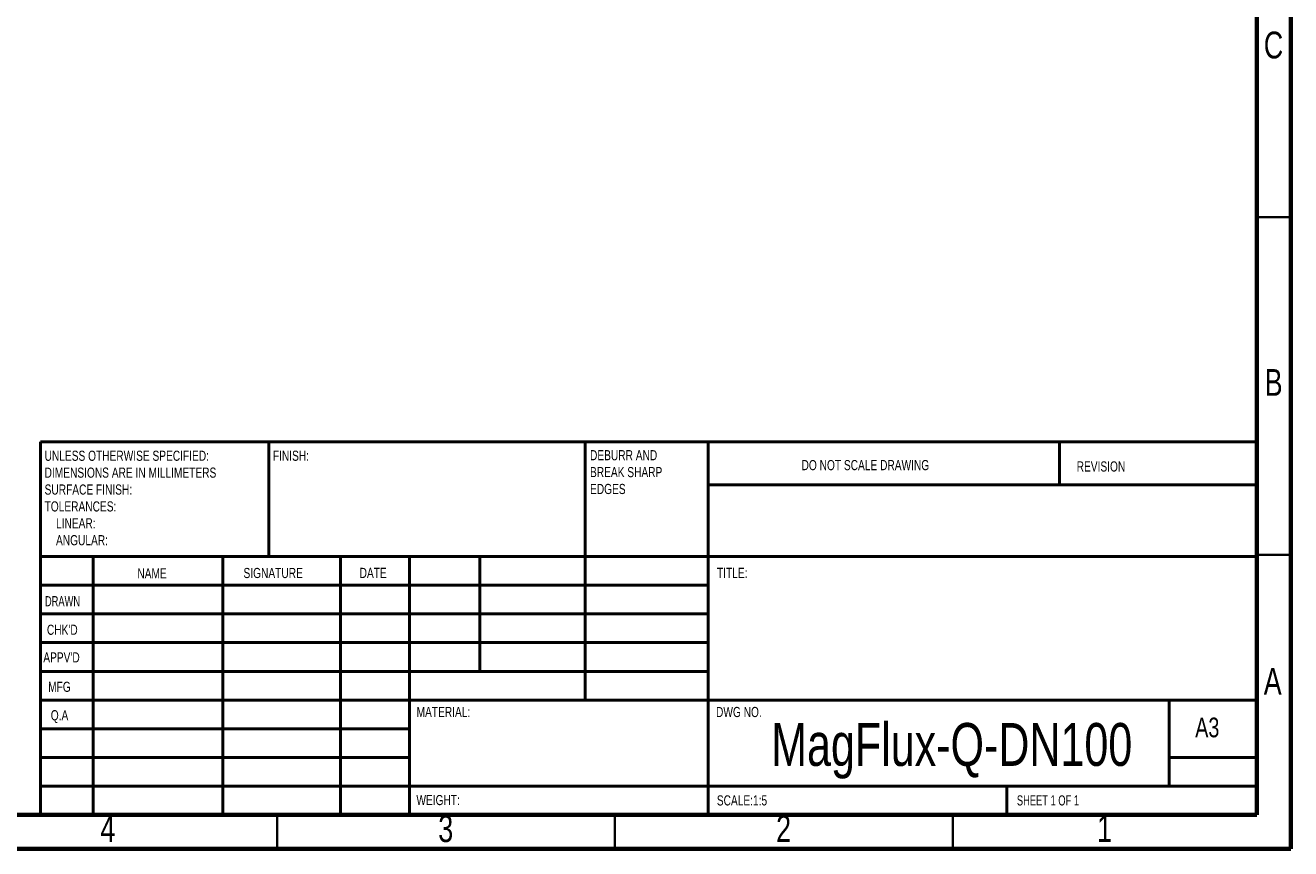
# Model space of a CAD drawing. Header units: millimetres. Extents: x 15 to 415, y 5 to 292.
# Tile 25 of 32: x 228 to 415, y 5 to 127. Entities that reach past the tile are written whole.
import ezdxf

# ---------------------------------------------------------------- set-up
doc = ezdxf.new("R2010")
doc.units = ezdxf.units.MM
doc.styles.add('SLDTEXTSTYLE0', font='TXT', dxfattribs={"width": 0.75})
doc.styles.add('SLDTEXTSTYLE1', font='TXT', dxfattribs={"width": 0.686449})
doc.styles.add('SLDTEXTSTYLE2', font='TXT', dxfattribs={"width": 0.6875})

# ---------------------------------------------------------------- blocks, each defined once
blk = doc.blocks.new('SW_NOTE_0')
at = {"color": 0, "linetype": 'Continuous', "lineweight": 0, "char_height": 1.5, "attachment_point": 1, "style": 'SLDTEXTSTYLE0'}
for s, insert in [('UNLESS OTHERWISE SPECIFIED:', (0, 1.93)), ('DIMENSIONS ARE IN MILLIMETERS', (0, -0.57)), ('SURFACE FINISH:', (0, -3.07)), ('TOLERANCES:', (0, -5.57)), ('LINEAR:', (1.69, -8.07)), ('ANGULAR:', (1.69, -10.57))]:
    blk.add_mtext(s, dxfattribs=dict(at, insert=insert))
blk = doc.blocks.new('SW_NOTE_1')
at = {"color": 0, "linetype": 'Continuous', "lineweight": 0, "char_height": 1.5, "attachment_point": 1, "style": 'SLDTEXTSTYLE0'}
for s, insert in [('DEBURR AND', (0, 1.93)), ('BREAK SHARP', (0, -0.57)), ('EDGES', (0, -3.07))]:
    blk.add_mtext(s, dxfattribs=dict(at, insert=insert))

msp = doc.modelspace()

# ---------------------------------------------------------------- linework, layer by layer
at = {"color": 7, "linetype": 'Continuous', "lineweight": 70}
for p, q in [((415, 292), (415, 5)), ((410, 287), (410, 10)), ((410, 10), (20, 10)), ((415, 5), (15, 5))]:
    msp.add_line(p, q, dxfattribs=at)
at = {"color": 7, "linetype": 'Continuous', "lineweight": 35}
for p, q in [((410, 98.5), (415, 98.5)), ((410, 48.5), (415, 48.5)), ((265, 10), (265, 5)), ((315, 10), (315, 5)), ((365, 10), (365, 5))]:
    msp.add_line(p, q, dxfattribs=at)
at = {"color": 7, "linetype": 'Continuous', "lineweight": 50}
for p, q in [((230, 65.25), (410, 65.25)), ((230, 65.25), (230, 10)), ((263.8, 48.25), (263.8, 65.25)), ((310.6, 65.25), (310.6, 27)), ((328.8, 65.25), (328.8, 10)), ((380.8, 58.875), (380.8, 65.25)), ((410, 58.875), (328.8, 58.875)), ((410, 48.25), (230, 48.25)), ((237.8, 48.25), (237.8, 10)), ((256.991, 48.25), (256.991, 10)), ((274.3989, 48.25), (274.3989, 10)), ((284.6, 10), (284.6, 48.25)), ((295, 31.25), (295, 48.25)), ((328.8, 44), (230, 44)), ((328.8, 39.75), (230, 39.75)), ((328.8, 35.5), (230, 35.5)), ((328.8, 31.25), (230, 31.25)), ((284.6, 27), (230, 27)), ((284.6, 27), (410, 27)), ((397, 14.25), (397, 27)), ((284.6, 22.7499), (230, 22.7499)), ((284.6, 18.5), (230, 18.5)), ((410, 18.5), (397, 18.5)), ((230, 14.25), (410, 14.25)), ((373, 10), (373, 14.25))]:
    msp.add_line(p, q, dxfattribs=at)

# ---------------------------------------------------------------- block references
at = {"color": 7, "linetype": 'Continuous', "lineweight": 0}
for name, p in [('SW_NOTE_0', (230.5937, 61.9874)), ('SW_NOTE_1', (311.3092, 62.0695))]:
    msp.add_blockref(name, p, dxfattribs=at)

# ---------------------------------------------------------------- texts
for s, insert, char_height, attachment_point, style in [('C', (412.4587, 125.9529), 3.9688, 2, 'SLDTEXTSTYLE0'), ('B', (412.4706, 76.01), 3.9688, 2, 'SLDTEXTSTYLE0'), ('FINISH:', (264.3713, 63.9193), 1.5, 1, 'SLDTEXTSTYLE0'), ('DO NOT SCALE DRAWING', (342.6146, 62.533), 1.5, 1, 'SLDTEXTSTYLE0'), ('REVISION', (383.3276, 62.3349), 1.5, 1, 'SLDTEXTSTYLE0'), ('NAME', (244.3222, 46.5015), 1.5, 1, 'SLDTEXTSTYLE0'), ('SIGNATURE', (260.0336, 46.5618), 1.5, 1, 'SLDTEXTSTYLE0'), ('DATE', (277.2147, 46.5762), 1.5, 1, 'SLDTEXTSTYLE0'), ('TITLE:', (330.0902, 46.5762), 1.5, 1, 'SLDTEXTSTYLE0'), ('DRAWN', (230.6434, 42.3848), 1.5, 1, 'SLDTEXTSTYLE1'), ("CHK'D", (230.9392, 38.1619), 1.5, 1, 'SLDTEXTSTYLE0'), ("APPV'D", (230.4017, 34.0659), 1.5, 1, 'SLDTEXTSTYLE0'), ('A', (412.3397, 31.76), 3.9688, 2, 'SLDTEXTSTYLE0'), ('MFG', (231.124, 29.7158), 1.5, 1, 'SLDTEXTSTYLE0'), ('Q.A', (231.509, 25.5047), 1.5, 1, 'SLDTEXTSTYLE0'), ('MATERIAL:', (285.6459, 25.9861), 1.5, 1, 'SLDTEXTSTYLE0'), ('DWG NO.', (329.953, 25.9861), 1.5, 1, 'SLDTEXTSTYLE0'), ('A3', (400.8712, 24.4064), 2.91042, 1, 'SLDTEXTSTYLE0'), ('MagFlux-Q-DN100', (364.8367, 23.6069), 6.35, 2, 'SLDTEXTSTYLE0'), ('WEIGHT:', (285.6178, 12.9493), 1.4986, 1, 'SLDTEXTSTYLE0'), ('SCALE:1:5', (330.074, 12.9001), 1.5, 1, 'SLDTEXTSTYLE0'), ('SHEET 1 OF 1', (374.4783, 12.9001), 1.5, 1, 'SLDTEXTSTYLE2'), ('4', (239.96, 9.9529), 3.9688, 2, 'SLDTEXTSTYLE0'), ('3', (289.96, 9.9529), 3.9688, 2, 'SLDTEXTSTYLE0'), ('2', (339.96, 9.9529), 3.9688, 2, 'SLDTEXTSTYLE0'), ('1', (387.46, 9.9529), 3.9688, 2, 'SLDTEXTSTYLE0')]:
    msp.add_mtext(s, dxfattribs=dict(at, insert=insert, char_height=char_height, attachment_point=attachment_point, style=style))

doc.saveas('drawing.dxf')
